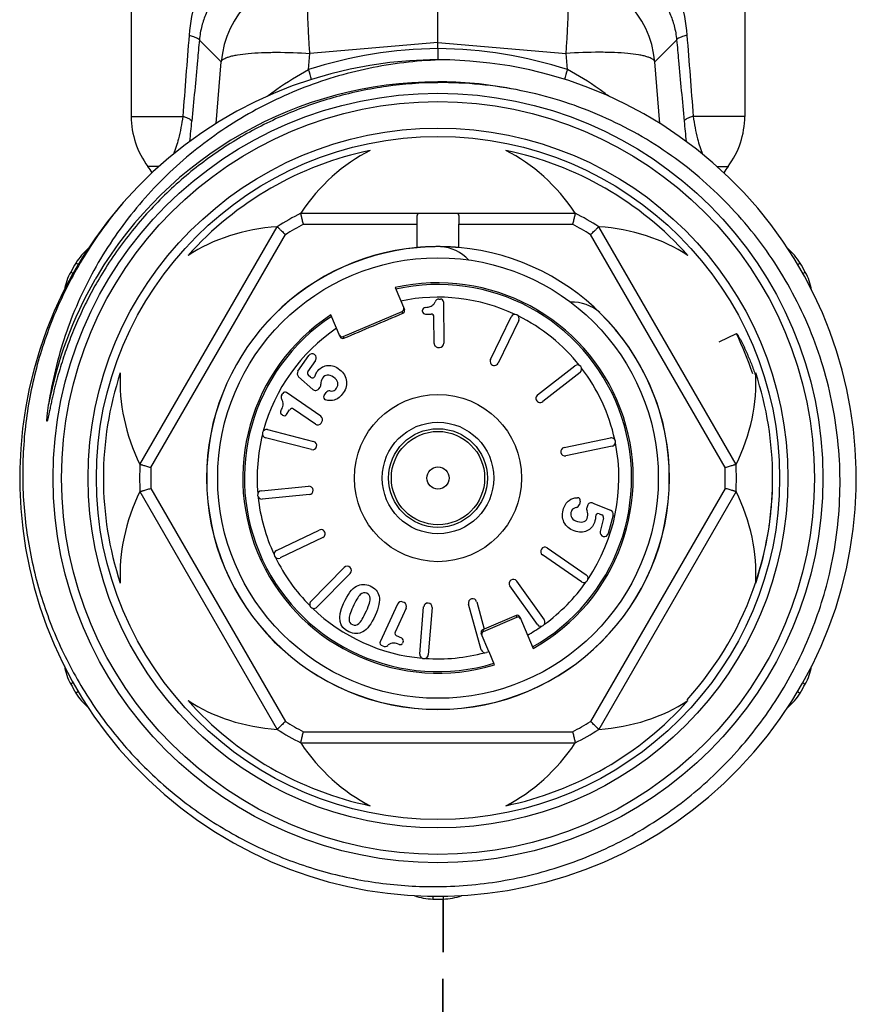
# Model space of a CAD drawing. Header units: millimetres. Extents: x 14365 to 105143, y -126377 to -22383.
# Tile 191 of 191: x 85552 to 85582, y -123339 to -123304. Entities that reach past the tile are written whole.
import ezdxf

# ---------------------------------------------------------------- set-up
doc = ezdxf.new("R2010")
doc.units = ezdxf.units.MM
doc.linetypes.add('VERDECKT', pattern=[9.525, 6.35, -3.175])
doc.layers.add('UT_SCHÉMA_ZPÁTEČKA', color=172, linetype='VERDECKT', lineweight=35)

msp = doc.modelspace()

# ---------------------------------------------------------------- linework, layer by layer
at = {"color": 0, "linetype": 'Continuous', "lineweight": -2}
for p, q in [((85555.528, -123300.463), (85555.528, -123307.547)), ((85577.528, -123300.463), (85577.528, -123307.547)), ((85566.528, -123304.899), (85566.528, -123302.02)), ((85558.754, -123305.59), (85557.97, -123304.81)), ((85566.528, -123304.899), (85561.934, -123305.29)), ((85566.528, -123305.116), (85566.528, -123304.899)), ((85566.528, -123304.899), (85571.122, -123305.29)), ((85574.302, -123305.59), (85575.086, -123304.81)), ((85561.887, -123305.869), (85561.934, -123305.29)), ((85566.528, -123305.116), (85566.528, -123305.519)), ((85571.17, -123305.869), (85571.122, -123305.29)), ((85558.573, -123307.809), (85558.754, -123305.59)), ((85574.483, -123307.809), (85574.302, -123305.59)), ((85555.528, -123307.547), (85557.375, -123307.547)), ((85577.528, -123307.547), (85575.681, -123307.547)), ((85556.522, -123309.347), (85556.128, -123309.347)), ((85576.528, -123309.347), (85576.928, -123309.347)), ((85561.605, -123311.019), (85571.452, -123311.019)), ((85555.839, -123320.033), (85560.763, -123311.505)), ((85561.703, -123311.419), (85565.78, -123311.419)), ((85565.78, -123312.253), (85565.78, -123311.419)), ((85567.276, -123312.253), (85567.276, -123311.419)), ((85567.276, -123311.419), (85571.353, -123311.419)), ((85577.217, -123320.033), (85572.294, -123311.505)), ((85556.235, -123320.147), (85561.06, -123311.79)), ((85576.821, -123320.147), (85571.997, -123311.79)), ((85553.634, -123312.861), (85553.545, -123312.808)), ((85579.42, -123312.862), (85579.511, -123312.808)), ((85553.45, -123313.182), (85553.359, -123313.131)), ((85579.607, -123313.181), (85579.697, -123313.131)), ((85564.988, -123313.69), (85565.321, -123314.477)), ((85566.562, -123314.099), (85566.621, -123314.098)), ((85566.722, -123314.197), (85566.735, -123315.686)), ((85563.125, -123315.445), (85565.242, -123314.546)), ((85565.268, -123314.608), (85565.242, -123314.546)), ((85565.976, -123314.543), (85565.976, -123314.501)), ((85563.02, -123315.454), (85562.686, -123314.667)), ((85566.077, -123314.642), (85566.28, -123314.64)), ((85566.389, -123315.689), (85566.381, -123314.739)), ((85568.412, -123316.268), (85569.151, -123314.736)), ((85569.421, -123314.866), (85568.682, -123316.398)), ((85563.125, -123315.445), (85563.151, -123315.507)), ((85576.608, -123315.637), (85577.229, -123315.336)), ((85566.541, -123315.838), (85566.586, -123315.837)), ((85561.507, -123316.689), (85561.893, -123316.127)), ((85561.866, -123316.705), (85562.145, -123316.3)), ((85570.098, -123317.539), (85571.438, -123316.492)), ((85562.036, -123317.341), (85561.53, -123316.885)), ((85561.955, -123316.903), (85561.882, -123316.836)), ((85571.623, -123316.729), (85570.283, -123317.776)), ((85562.256, -123317.32), (85562.303, -123317.258)), ((85560.928, -123317.531), (85560.961, -123317.483)), ((85562.327, -123318.3), (85561.1, -123317.457)), ((85562.443, -123317.56), (85562.514, -123317.456)), ((85561.094, -123318.24), (85561.209, -123318.073)), ((85562.131, -123318.585), (85561.349, -123318.047)), ((85560.955, -123318.266), (85560.921, -123318.242)), ((85560.42, -123318.784), (85562.066, -123319.21)), ((85562.34, -123318.547), (85562.366, -123318.509)), ((85561.991, -123319.5), (85560.345, -123319.075)), ((85571.048, -123319.426), (85572.713, -123319.079)), ((85572.774, -123319.373), (85571.109, -123319.719)), ((85556.235, -123320.89), (85561.06, -123329.247)), ((85560.195, -123320.978), (85561.888, -123320.815)), ((85576.821, -123320.89), (85571.997, -123329.247)), ((85555.839, -123321.005), (85560.763, -123329.533)), ((85561.916, -123321.114), (85560.223, -123321.277)), ((85577.217, -123321.005), (85572.294, -123329.533)), ((85571.629, -123321.349), (85571.598, -123321.471)), ((85571.887, -123321.511), (85571.864, -123321.585)), ((85572.086, -123321.416), (85572.718, -123321.671)), ((85572.312, -123321.8), (85572.404, -123321.837)), ((85572.463, -123321.955), (85572.34, -123322.431)), ((85572.807, -123321.848), (85572.636, -123322.508)), ((85560.734, -123323.116), (85562.269, -123322.384)), ((85562.398, -123322.655), (85560.863, -123323.387)), ((85570.443, -123323.028), (85571.845, -123323.991)), ((85571.675, -123324.238), (85570.273, -123323.275)), ((85561.972, -123324.942), (85563.164, -123323.729)), ((85563.378, -123323.939), (85562.186, -123325.152)), ((85570.092, -123325.774), (85569.105, -123324.39)), ((85569.349, -123324.215), (85570.337, -123325.6)), ((85565.073, -123325.041), (85564.455, -123326.396)), ((85565.313, -123324.986), (85565.271, -123324.967)), ((85565.881, -123326.836), (85566.014, -123325.14)), ((85566.313, -123325.164), (85566.18, -123326.859)), ((85568.08, -123326.676), (85567.626, -123325.037)), ((85567.915, -123324.957), (85568.186, -123325.934)), ((85565.387, -123325.185), (85564.993, -123326.049)), ((85568.157, -123326.02), (85569.354, -123325.512)), ((85569.327, -123325.45), (85568.186, -123325.934)), ((85569.354, -123325.512), (85569.327, -123325.45)), ((85569.458, -123325.503), (85569.938, -123326.632)), ((85565.228, -123326.266), (85565.043, -123326.181)), ((85568.355, -123326.742), (85568.079, -123326.092)), ((85568.187, -123325.938), (85568.132, -123325.961)), ((85568.132, -123325.961), (85568.157, -123326.02)), ((85564.559, -123326.553), (85564.505, -123326.528)), ((85565.277, -123326.398), (85565.26, -123326.436)), ((85568.36, -123326.754), (85568.265, -123326.781)), ((85568.557, -123327.218), (85568.36, -123326.754)), ((85553.449, -123327.856), (85553.359, -123327.907)), ((85579.607, -123327.856), (85579.697, -123327.907)), ((85553.636, -123328.176), (85553.545, -123328.23)), ((85579.421, -123328.176), (85579.511, -123328.23)), ((85561.703, -123329.619), (85571.353, -123329.619)), ((85561.605, -123330.019), (85571.452, -123330.019)), ((85566.343, -123335.513), (85566.342, -123335.618)), ((85566.713, -123335.513), (85566.715, -123335.618))]:
    msp.add_line(p, q, dxfattribs=at)
for radius in [13.8, 13.5, 12.55, 12.25, 7.9, 3, 2, 1.77, 1.673, 0.4]:
    msp.add_circle((85566.528, -123320.519), radius, dxfattribs=at)
for centre, radius, start, end in [((85562.243, -123305.9), 3.503, 95.0702, 174.9331), ((85570.813, -123305.9), 3.503, 5.0669, 84.9298), ((85566.702, -123320.864), 15.75, 90.6339, 107.8048), ((85566.354, -123320.864), 15.75, 72.1952, 89.3661), ((85566.528, -123320.519), 15, 139.2303, 138.8082), ((85507.877, -123322.866), 56.621, 17.0913, 17.4689), ((85625.188, -123322.869), 56.63, 162.5311, 162.9081), ((85566.528, -123320.519), 14.21, 90.002, 149.3478), ((85566.528, -123320.489), 14.18, 89.4131, 90.0033), ((85566.658, -123320.64), 14.302, 78.4831, 90.5187), ((85566.527, -123320.525), 14.216, 78.6748, 89.4107), ((85558.528, -123307.547), 3, 180, 216.8699), ((85485.226, -123301.031), 72.784, 354.15434, 354.72585), ((85647.821, -123301.032), 72.775, 185.27414, 185.84724), ((85574.528, -123307.547), 3, 323.1301, 0), ((85566.528, -123320.519), 12, 101.6766, 138.3234), ((85566.528, -123320.519), 12, 41.6766, 78.3234), ((85554.528, -123310.547), 2, 29.1836, 36.8699), ((85578.528, -123310.547), 2, 143.1301, 150.8636), ((85566.528, -123320.519), 10.7, 117.3956, 122.6044), ((85566.528, -123320.519), 10.7, 57.3956, 62.6044), ((85566.528, -123320.519), 10.3, 117.9331, 122.0669), ((85566.528, -123320.519), 10.3, 57.9331, 62.0669), ((85555.265, -123313.829), 2, 129.629, 149.292), ((85566.528, -123320.519), 8.3, 95.1728, 180), ((85566.528, -123320.519), 8.295, 95.1842, 180), ((85566.528, -123313.719), 1.5, 42.7113, 86.5541), ((85566.528, -123320.519), 8.3, 0, 84.8272), ((85577.791, -123313.829), 2, 30.708, 50.3124), ((85566.528, -123320.519), 15.1, 149.292, 150.708), ((85566.528, -123320.519), 15.1, 29.292, 30.708), ((85555.103, -123314.11), 2, 150.708, 170.3287), ((85577.953, -123314.11), 2, 9.5991, 29.292), ((85566.529, -123320.519), 14.21, 150.0079, 169.3258), ((85566.507, -123320.507), 14.185, 149.3461, 150.007), ((85566.528, -123320.519), 7, 299.1506, 102.7134), ((85566.528, -123320.519), 6.942, 299.202, 102.627), ((85566.528, -123320.519), 6.486, 64.7815, 101.8882), ((85566.563, -123314.249), 0.15, 90.5, 158.8914), ((85566.622, -123314.198), 0.1, 0.5, 90.5), ((85571.336, -123315.71), 1.5, 48.4459, 91.9926), ((85565.229, -123314.516), 0.1, 293.0502, 23.0616), ((85566.076, -123314.5), 0.1, 93.504, 180.5), ((85566.076, -123314.542), 0.1, 180.5, 270.5), ((85566.528, -123320.519), 7, 123.2866, 286.8494), ((85566.528, -123320.519), 6.942, 123.373, 286.798), ((85566.281, -123314.74), 0.1, 0.5, 90.5), ((85569.286, -123314.801), 0.15, 334.25, 154.25), ((85566.528, -123320.519), 6.486, 38.5315, 63.7185), ((85566.528, -123320.519), 8.295, 0, 45.6222), ((85566.528, -123320.519), 6.486, 124.1118, 164.9685), ((85563.112, -123315.415), 0.1, 202.9384, 292.9498), ((85566.509, -123320.526), 11.91, 18.3386, 25.8345), ((85566.539, -123315.688), 0.15, 180.5, 270.5), ((85566.585, -123315.687), 0.15, 270.5, 0.5), ((85562.017, -123316.212), 0.15, 325.5, 145.5), ((85568.547, -123316.333), 0.15, 154.25, 334.25), ((85561.631, -123316.774), 0.15, 145.5, 227.948), ((85571.531, -123316.61), 0.15, 308, 128), ((85566.528, -123320.519), 6.486, 12.2815, 37.4685), ((85566.528, -123320.519), 12, 161.6766, 198.3234), ((85561.948, -123316.762), 0.1, 145.5, 227.9551), ((85562.022, -123316.829), 0.1, 227.9551, 342.887), ((85566.528, -123320.519), 12, 341.6766, 18.3234), ((85562.136, -123317.23), 0.15, 227.948, 322.9906), ((85562.183, -123317.168), 0.15, 322.9906, 6.2843), ((85562.638, -123317.541), 0.15, 80.8809, 145.5), ((85561.051, -123317.616), 0.15, 145.5, 213.8914), ((85561.044, -123317.539), 0.1, 55.5, 145.5), ((85562.525, -123317.617), 0.1, 145.5, 252.8727), ((85570.19, -123317.658), 0.15, 128, 308), ((85560.977, -123318.16), 0.1, 148.504, 235.5), ((85561.292, -123318.129), 0.1, 55.5, 145.5), ((85561.012, -123318.184), 0.1, 235.5, 325.5), ((85562.242, -123318.424), 0.15, 325.5, 55.5), ((85560.382, -123318.929), 0.15, 75.5, 255.5), ((85562.216, -123318.462), 0.15, 235.5, 325.5), ((85566.528, -123320.519), 6.486, 166.0315, 184.9685), ((85572.743, -123319.226), 0.15, 281.75, 101.75), ((85562.029, -123319.355), 0.15, 255.5, 75.5), ((85571.078, -123319.572), 0.15, 101.75, 281.75), ((85566.528, -123320.519), 6.486, 326.0315, 11.2185), ((85566.528, -123320.519), 10.7, 177.3956, 182.6044), ((85566.528, -123320.519), 10.3, 177.9331, 182.0669), ((85566.528, -123320.519), 10.3, 357.9331, 2.0669), ((85566.528, -123320.519), 10.7, 357.3956, 2.6044), ((85566.528, -123320.519), 8.3, 180, 0), ((85566.528, -123320.519), 8.295, 180, 0), ((85566.863, -123320.543), 11.664, 0.7643, 1.4862), ((85566.854, -123320.543), 11.673, 0.0887, 0.7643), ((85566.848, -123320.543), 11.679, 359.7694, 0.0888), ((85561.902, -123320.964), 0.15, 275.5, 95.5), ((85566.829, -123320.543), 11.698, 357.9435, 358.1987), ((85566.838, -123320.543), 11.69, 358.1985, 359.7691), ((85560.209, -123321.127), 0.15, 95.5, 275.5), ((85566.528, -123320.519), 6.486, 186.0315, 204.9685), ((85571.532, -123321.324), 0.1, 345.5, 92.8727), ((85566.818, -123320.542), 11.71, 355.8618, 357.9431), ((85571.452, -123321.433), 0.15, 280.8809, 345.5), ((85572.007, -123321.629), 0.15, 162.9906, 206.2843), ((85572.03, -123321.555), 0.15, 67.948, 162.9906), ((85566.798, -123320.541), 11.729, 353.8837, 355.3589), ((85566.806, -123320.541), 11.721, 355.359, 355.862), ((85572.274, -123321.893), 0.1, 67.9551, 182.8871), ((85572.366, -123321.93), 0.1, 345.5, 67.9551), ((85572.661, -123321.81), 0.15, 345.5, 67.948), ((85566.78, -123320.539), 11.747, 351.9711, 353.8836), ((85566.762, -123320.536), 11.766, 350.1203, 351.4778), ((85566.771, -123320.537), 11.757, 351.4779, 351.9713), ((85562.333, -123322.52), 0.15, 295.5, 115.5), ((85572.491, -123322.47), 0.15, 165.5, 345.5), ((85566.721, -123320.527), 11.807, 341.7627, 350.1126), ((85570.358, -123323.151), 0.15, 55.5, 235.5), ((85560.798, -123323.252), 0.15, 115.5, 295.5), ((85566.528, -123320.519), 6.486, 206.0315, 224.9685), ((85563.271, -123323.834), 0.15, 315.5, 135.5), ((85571.76, -123324.115), 0.15, 235.5, 55.5), ((85569.227, -123324.302), 0.15, 35.5, 215.5), ((85566.528, -123320.519), 6.486, 306.0315, 324.9685), ((85566.713, -123320.524), 11.816, 317.7447, 341.759), ((85562.079, -123325.047), 0.15, 135.5, 315.5), ((85565.209, -123325.103), 0.15, 65.5, 155.5), ((85565.251, -123325.122), 0.15, 335.5, 65.5), ((85566.164, -123325.152), 0.15, 355.5, 175.5), ((85567.77, -123324.997), 0.15, 15.5, 195.5), ((85566.528, -123320.519), 6.486, 226.0315, 264.9685), ((85569.366, -123325.542), 0.1, 22.9368, 112.9569), ((85566.528, -123320.519), 6.486, 299.6402, 304.9685), ((85570.215, -123325.687), 0.15, 215.5, 35.5), ((85565.084, -123326.09), 0.1, 155.5, 245.5), ((85568.171, -123326.053), 0.1, 113.0431, 203.0632), ((85564.546, -123326.437), 0.1, 155.5, 245.5), ((85564.621, -123326.416), 0.15, 245.5, 313.8914), ((85565.169, -123326.395), 0.1, 248.504, 335.5), ((85565.186, -123326.357), 0.1, 335.5, 65.5), ((85566.03, -123326.848), 0.15, 175.5, 355.5), ((85566.528, -123320.519), 6.486, 266.0315, 284.9685), ((85568.225, -123326.636), 0.15, 195.5, 285.5), ((85555.103, -123326.928), 2, 189.5598, 209.292), ((85577.953, -123326.928), 2, 330.708, 350.3043), ((85566.528, -123320.519), 15.1, 209.292, 210.708), ((85566.528, -123320.519), 15.1, 329.292, 330.708), ((85555.265, -123327.209), 2, 210.708, 230.3412), ((85577.791, -123327.209), 2, 309.7718, 329.292), ((85566.528, -123320.519), 12, 221.6766, 258.3234), ((85566.528, -123320.519), 12, 281.6766, 318.3234), ((85566.528, -123320.519), 10.3, 237.9331, 242.0669), ((85566.528, -123320.519), 10.3, 297.9331, 302.0669), ((85566.528, -123320.519), 10.7, 237.3956, 242.6044), ((85566.528, -123320.519), 10.7, 297.3956, 302.6044), ((85566.366, -123333.618), 2, 249.737, 269.292), ((85566.528, -123320.519), 15.1, 269.292, 270.708), ((85566.69, -123333.618), 2, 270.708, 290.2622)]:
    msp.add_arc(centre, radius, start, end, dxfattribs=at)
for centre, major_axis, ratio, start_param, end_param in [((85566.528, -123316.002), (0, -7.823), 0.816497, -2.751544, -2.261468), ((85566.528, -123316.002), (0, -7.823), 0.816497, 2.261468, 2.751544), ((85562.617, -123318.261), (6.775, -3.911), 0.816497, -4.021717, -3.531642), ((85570.44, -123318.261), (6.775, 3.911), 0.816497, 0.390049, 0.880125), ((85565.203, -123314.454), (0.0391, -0.0921), 0.999848, 0, 1.387806), ((85563.086, -123315.353), (-0.0391, 0.0921), 0.999848, 7.853982, 9.424778), ((85562.617, -123318.261), (6.775, -3.911), 0.816497, -2.751544, -2.261468), ((85570.44, -123318.261), (6.775, 3.911), 0.816497, -0.880125, -0.390049), ((85562.617, -123322.777), (6.775, 3.911), 0.816497, -4.021717, -3.531642), ((85570.44, -123322.777), (6.775, -3.911), 0.816497, 0.390049, 0.880125), ((85569.393, -123325.604), (0.0391, -0.0921), 0.999848, 7.853982, 9.424778), ((85568.196, -123326.112), (-0.0391, 0.0921), 0.999848, 6.283185, 7.670991), ((85562.617, -123322.777), (6.775, 3.911), 0.816497, -2.751544, -2.261468), ((85570.44, -123322.777), (6.775, -3.911), 0.816497, -0.880125, -0.390049), ((85566.528, -123325.035), (0, -7.823), 0.816497, -0.880125, -0.390049), ((85566.528, -123325.035), (0, -7.823), 0.816497, 0.390049, 0.880125)]:
    msp.add_ellipse(centre, major_axis=major_axis, ratio=ratio, start_param=start_param, end_param=end_param, dxfattribs=at)
for points, knots in [([(85559.961, -123300.463), (85559.633, -123300.675), (85559.179, -123301.059), (85558.675, -123301.666), (85558.228, -123302.348), (85557.799, -123303.332), (85557.637, -123304.19), (85557.602, -123304.636)], [0, 0, 0, 0, 0.236383, 0.355525, 0.47665, 0.72911, 1, 1, 1, 1]), ([(85573.095, -123300.463), (85573.423, -123300.675), (85573.877, -123301.059), (85574.381, -123301.666), (85574.829, -123302.348), (85575.257, -123303.332), (85575.42, -123304.19), (85575.454, -123304.636)], [0, 0, 0, 0, 0.236383, 0.355525, 0.47665, 0.72911, 1, 1, 1, 1]), ([(85559.777, -123302.187), (85559.554, -123302.305), (85559.131, -123302.587), (85558.588, -123303.15), (85558.239, -123303.743), (85558.044, -123304.313), (85557.987, -123304.638), (85557.97, -123304.81)], [0, 0, 0, 0, 0.227856, 0.45619, 0.703057, 0.843391, 1, 1, 1, 1]), ([(85573.279, -123302.187), (85573.502, -123302.305), (85573.925, -123302.587), (85574.468, -123303.15), (85574.817, -123303.743), (85575.012, -123304.313), (85575.07, -123304.638), (85575.086, -123304.81)], [0, 0, 0, 0, 0.227856, 0.45619, 0.703057, 0.843391, 1, 1, 1, 1]), ([(85561.934, -123305.29), (85561.92, -123305.1), (85561.896, -123304.731), (85561.869, -123304.199), (85561.852, -123303.716), (85561.846, -123303.295), (85561.849, -123302.989), (85561.859, -123302.785), (85561.868, -123302.664), (85561.88, -123302.566), (85561.894, -123302.492), (85561.909, -123302.442), (85561.925, -123302.416), (85561.934, -123302.411)], [0, 0, 0, 0, 0.197448, 0.383206, 0.551789, 0.698562, 0.819359, 0.86896, 0.910905, 0.944973, 0.971014, 0.989114, 1, 1, 1, 1]), ([(85571.122, -123305.29), (85571.136, -123305.1), (85571.16, -123304.731), (85571.187, -123304.199), (85571.204, -123303.716), (85571.211, -123303.295), (85571.207, -123302.989), (85571.198, -123302.785), (85571.188, -123302.664), (85571.177, -123302.566), (85571.162, -123302.492), (85571.147, -123302.442), (85571.132, -123302.416), (85571.122, -123302.411)], [0, 0, 0, 0, 0.197448, 0.383206, 0.551789, 0.698562, 0.819359, 0.86896, 0.910905, 0.944973, 0.971014, 0.989114, 1, 1, 1, 1]), ([(85557.602, -123304.636), (85557.654, -123304.65), (85557.744, -123304.676), (85557.859, -123304.72), (85557.933, -123304.759), (85557.967, -123304.794), (85557.97, -123304.81)], [0, 0, 0, 0, 0.384383, 0.679056, 0.881179, 1, 1, 1, 1]), ([(85575.454, -123304.636), (85575.403, -123304.65), (85575.312, -123304.676), (85575.197, -123304.72), (85575.123, -123304.759), (85575.089, -123304.794), (85575.086, -123304.81)], [0, 0, 0, 0, 0.384383, 0.679056, 0.881179, 1, 1, 1, 1]), ([(85557.97, -123304.81), (85557.948, -123305.053), (85557.859, -123306.023), (85557.769, -123306.994), (85557.702, -123307.721)], [0, 0, 0, 0, 0.250129, 1, 1, 1, 1]), ([(85575.086, -123304.81), (85575.108, -123305.053), (85575.198, -123306.023), (85575.287, -123306.994), (85575.354, -123307.721)], [0, 0, 0, 0, 0.250129, 1, 1, 1, 1]), ([(85558.754, -123305.59), (85558.767, -123305.549), (85558.83, -123305.495), (85558.931, -123305.445), (85559.043, -123305.406), (85559.18, -123305.371), (85559.409, -123305.326), (85559.751, -123305.285), (85560.218, -123305.256), (85560.955, -123305.242), (85561.534, -123305.264), (85561.934, -123305.29)], [0, 0, 0, 0, 0.039817, 0.069007, 0.10527, 0.148712, 0.19925, 0.320444, 0.465743, 0.630843, 1, 1, 1, 1]), ([(85574.302, -123305.59), (85574.29, -123305.549), (85574.226, -123305.495), (85574.126, -123305.445), (85574.013, -123305.406), (85573.877, -123305.371), (85573.647, -123305.326), (85573.306, -123305.285), (85572.838, -123305.256), (85572.101, -123305.242), (85571.522, -123305.264), (85571.122, -123305.29)], [0, 0, 0, 0, 0.039817, 0.069007, 0.10527, 0.148712, 0.19925, 0.320444, 0.465743, 0.630843, 1, 1, 1, 1]), ([(85566.74, -123305.52), (85565.889, -123305.54), (85564.188, -123305.726), (85561.724, -123306.435), (85559.801, -123307.372), (85558.379, -123308.311), (85557.044, -123309.37), (85555.557, -123310.906), (85554.362, -123312.681), (85553.607, -123314.208), (85552.989, -123315.796), (85552.688, -123317.045), (85552.564, -123317.887)], [0, 0, 0, 0, 0.124979, 0.249957, 0.37493, 0.437476, 0.500021, 0.624989, 0.749955, 0.812492, 0.87504, 1, 1, 1, 1]), ([(85560.397, -123306.833), (85560.512, -123306.745), (85560.987, -123306.393), (85561.492, -123306.079), (85561.887, -123305.869)], [0, 0, 0, 0, 0.24471, 1, 1, 1, 1]), ([(85572.649, -123306.825), (85572.535, -123306.738), (85572.062, -123306.389), (85571.562, -123306.077), (85571.17, -123305.869)], [0, 0, 0, 0, 0.244791, 1, 1, 1, 1]), ([(85566.528, -123306.339), (85565.912, -123306.344), (85564.679, -123306.435), (85562.863, -123306.811), (85561.112, -123307.418), (85559.454, -123308.247), (85557.918, -123309.283), (85556.529, -123310.511), (85555.311, -123311.907), (85554.625, -123312.935), (85554.317, -123313.469)], [0, 0, 0, 0, 0.125039, 0.250061, 0.375073, 0.500072, 0.625063, 0.750047, 0.875026, 1, 1, 1, 1]), ([(85580.564, -123323.963), (85580.781, -123323.034), (85581.033, -123321.128), (85580.838, -123318.256), (85580.078, -123315.477), (85578.783, -123312.905), (85577.002, -123310.641), (85574.806, -123308.776), (85572.284, -123307.388), (85570.448, -123306.816), (85569.513, -123306.626)], [0, 0, 0, 0, 0.125004, 0.250009, 0.375009, 0.50001, 0.625011, 0.750011, 0.875, 1, 1, 1, 1]), ([(85557.375, -123307.547), (85557.34, -123307.818), (85557.254, -123308.277), (85557.115, -123308.723), (85557.046, -123308.902)], [0, 0, 0, 0, 0.587244, 1, 1, 1, 1]), ([(85557.375, -123307.547), (85557.421, -123307.561), (85557.501, -123307.587), (85557.604, -123307.631), (85557.671, -123307.671), (85557.7, -123307.706), (85557.702, -123307.721)], [0, 0, 0, 0, 0.378625, 0.670226, 0.873611, 1, 1, 1, 1]), ([(85575.681, -123307.547), (85575.635, -123307.561), (85575.555, -123307.587), (85575.453, -123307.631), (85575.386, -123307.671), (85575.357, -123307.706), (85575.354, -123307.721)], [0, 0, 0, 0, 0.378625, 0.670226, 0.873611, 1, 1, 1, 1]), ([(85575.681, -123307.547), (85575.717, -123307.819), (85575.803, -123308.278), (85575.942, -123308.725), (85576.011, -123308.904)], [0, 0, 0, 0, 0.58743, 1, 1, 1, 1]), ([(85555.24, -123310.64), (85554.781, -123311.177), (85553.935, -123312.316), (85552.922, -123314.186), (85552.184, -123316.182), (85551.735, -123318.261), (85551.586, -123320.383), (85551.739, -123322.505), (85552.193, -123324.583), (85552.938, -123326.576), (85553.96, -123328.442), (85555.238, -123330.143), (85556.746, -123331.643), (85558.453, -123332.912), (85560.325, -123333.923), (85562.323, -123334.655), (85564.405, -123335.092), (85565.822, -123335.18), (85566.528, -123335.172)], [0, 0, 0, 0, 0.062494, 0.125002, 0.187498, 0.249999, 0.3125, 0.375, 0.437499, 0.499998, 0.562499, 0.625002, 0.687503, 0.750001, 0.812501, 0.874997, 0.937507, 1, 1, 1, 1]), ([(85561.703, -123311.419), (85561.697, -123311.393), (85561.684, -123311.343), (85561.666, -123311.27), (85561.649, -123311.202), (85561.637, -123311.15), (85561.628, -123311.112), (85561.622, -123311.089), (85561.617, -123311.068), (85561.613, -123311.051), (85561.61, -123311.039), (85561.608, -123311.031), (85561.607, -123311.027), (85561.606, -123311.024), (85561.605, -123311.021), (85561.605, -123311.02), (85561.605, -123311.019), (85561.605, -123311.019)], [0, 0, 0, 0, 0.192194, 0.37797, 0.549967, 0.701873, 0.768403, 0.827666, 0.878994, 0.921856, 0.955733, 0.969154, 0.980187, 0.98881, 0.995001, 0.998738, 1, 1, 1, 1]), ([(85565.778, -123311.225), (85565.778, -123311.196), (85565.779, -123311.155), (85565.785, -123311.103), (85565.794, -123311.066), (85565.812, -123311.034), (85565.841, -123311.02), (85565.857, -123311.019), (85565.865, -123311.019)], [0, 0, 0, 0, 0.351227, 0.497304, 0.621768, 0.815461, 0.903944, 1, 1, 1, 1]), ([(85567.191, -123311.019), (85567.199, -123311.019), (85567.215, -123311.02), (85567.244, -123311.034), (85567.263, -123311.066), (85567.271, -123311.103), (85567.278, -123311.155), (85567.278, -123311.196), (85567.278, -123311.225)], [0, 0, 0, 0, 0.096056, 0.184539, 0.378232, 0.502696, 0.648773, 1, 1, 1, 1]), ([(85571.452, -123311.019), (85571.451, -123311.019), (85571.451, -123311.02), (85571.451, -123311.021), (85571.45, -123311.024), (85571.45, -123311.027), (85571.448, -123311.031), (85571.447, -123311.039), (85571.444, -123311.051), (85571.439, -123311.068), (85571.434, -123311.089), (85571.429, -123311.112), (85571.42, -123311.15), (85571.407, -123311.202), (85571.39, -123311.27), (85571.372, -123311.343), (85571.36, -123311.393), (85571.353, -123311.419)], [0, 0, 0, 0, 0.001262, 0.004999, 0.01119, 0.019813, 0.030846, 0.044267, 0.078144, 0.121006, 0.172334, 0.231597, 0.298127, 0.450033, 0.62203, 0.807806, 1, 1, 1, 1]), ([(85565.78, -123311.419), (85565.78, -123311.385), (85565.779, -123311.321), (85565.778, -123311.256), (85565.778, -123311.225)], [0, 0, 0, 0, 0.516422, 1, 1, 1, 1]), ([(85567.278, -123311.225), (85567.278, -123311.256), (85567.277, -123311.321), (85567.276, -123311.385), (85567.276, -123311.419)], [0, 0, 0, 0, 0.483578, 1, 1, 1, 1]), ([(85560.763, -123311.505), (85560.763, -123311.505), (85560.763, -123311.506), (85560.764, -123311.507), (85560.766, -123311.508), (85560.769, -123311.511), (85560.772, -123311.514), (85560.778, -123311.52), (85560.787, -123311.528), (85560.799, -123311.54), (85560.815, -123311.555), (85560.832, -123311.572), (85560.86, -123311.598), (85560.898, -123311.635), (85560.949, -123311.684), (85561.004, -123311.736), (85561.041, -123311.772), (85561.06, -123311.79)], [0, 0, 0, 0, 0.001262, 0.004999, 0.01119, 0.019813, 0.030846, 0.044267, 0.078144, 0.121006, 0.172334, 0.231597, 0.298127, 0.450033, 0.62203, 0.807806, 1, 1, 1, 1]), ([(85571.997, -123311.79), (85572.015, -123311.772), (85572.053, -123311.736), (85572.107, -123311.684), (85572.158, -123311.635), (85572.196, -123311.598), (85572.224, -123311.572), (85572.242, -123311.555), (85572.257, -123311.54), (85572.27, -123311.528), (85572.278, -123311.52), (85572.284, -123311.514), (85572.288, -123311.511), (85572.29, -123311.508), (85572.292, -123311.507), (85572.293, -123311.506), (85572.294, -123311.505), (85572.294, -123311.505)], [0, 0, 0, 0, 0.192194, 0.37797, 0.549967, 0.701873, 0.768403, 0.827666, 0.878994, 0.921856, 0.955733, 0.969154, 0.980187, 0.98881, 0.995001, 0.998738, 1, 1, 1, 1]), ([(85567.278, -123312.253), (85567.278, -123312.253), (85567.278, -123312.253), (85567.277, -123312.253), (85567.276, -123312.253), (85567.274, -123312.253), (85567.269, -123312.252), (85567.263, -123312.252), (85567.255, -123312.251), (85567.245, -123312.25), (85567.234, -123312.249), (85567.215, -123312.248), (85567.187, -123312.246), (85567.15, -123312.243), (85567.106, -123312.24), (85567.057, -123312.237), (85567.002, -123312.233), (85566.921, -123312.229), (85566.812, -123312.225), (85566.673, -123312.221), (85566.528, -123312.22), (85566.384, -123312.221), (85566.245, -123312.225), (85566.135, -123312.229), (85566.054, -123312.233), (85566, -123312.237), (85565.95, -123312.24), (85565.907, -123312.243), (85565.869, -123312.246), (85565.841, -123312.248), (85565.823, -123312.249), (85565.811, -123312.25), (85565.801, -123312.251), (85565.793, -123312.252), (85565.787, -123312.252), (85565.783, -123312.253), (85565.78, -123312.253), (85565.779, -123312.253), (85565.779, -123312.253), (85565.778, -123312.253), (85565.778, -123312.253)], [0, 0, 0, 0, 0.000155, 0.000609, 0.001364, 0.00242, 0.005429, 0.009633, 0.015027, 0.021596, 0.029317, 0.038171, 0.05919, 0.08446, 0.113715, 0.146679, 0.18304, 0.222435, 0.308822, 0.402539, 0.500004, 0.597467, 0.691184, 0.777572, 0.816966, 0.853326, 0.886289, 0.915544, 0.940814, 0.961833, 0.970685, 0.978406, 0.984973, 0.990367, 0.994571, 0.99758, 0.998635, 0.99939, 0.999845, 1, 1, 1, 1]), ([(85554.317, -123313.469), (85554.193, -123313.684), (85553.956, -123314.12), (85553.635, -123314.791), (85553.396, -123315.364), (85553.223, -123315.829), (85553.102, -123316.18), (85552.989, -123316.535), (85552.903, -123316.833), (85552.838, -123317.072), (85552.791, -123317.252), (85552.747, -123317.433), (85552.704, -123317.614), (85552.664, -123317.796), (85552.631, -123317.947), (85552.606, -123318.068), (85552.59, -123318.144), (85552.577, -123318.205), (85552.568, -123318.25), (85552.558, -123318.296), (85552.549, -123318.341), (85552.54, -123318.379), (85552.533, -123318.409), (85552.528, -123318.428), (85552.525, -123318.443), (85552.521, -123318.454), (85552.518, -123318.463), (85552.517, -123318.47), (85552.514, -123318.475), (85552.51, -123318.478), (85552.507, -123318.477), (85552.505, -123318.474), (85552.505, -123318.469), (85552.505, -123318.463), (85552.505, -123318.458), (85552.504, -123318.45), (85552.505, -123318.44), (85552.505, -123318.429), (85552.505, -123318.413), (85552.507, -123318.387), (85552.509, -123318.348), (85552.513, -123318.302), (85552.517, -123318.256), (85552.522, -123318.209), (85552.529, -123318.148), (85552.542, -123318.04), (85552.555, -123317.948), (85552.564, -123317.887)], [0, 0, 0, 0, 0.125102, 0.250203, 0.375303, 0.437858, 0.500413, 0.562966, 0.625519, 0.656796, 0.688071, 0.719346, 0.75062, 0.781892, 0.813161, 0.828794, 0.844424, 0.852238, 0.86005, 0.867861, 0.875669, 0.883471, 0.887369, 0.891259, 0.893207, 0.895133, 0.897081, 0.898069, 0.898984, 0.899815, 0.900137, 0.900486, 0.901495, 0.902539, 0.90347, 0.904404, 0.906354, 0.908293, 0.910232, 0.914123, 0.921914, 0.929713, 0.937516, 0.945323, 0.953131, 0.968751, 1, 1, 1, 1]), ([(85577.229, -123315.336), (85577.237, -123315.337), (85577.249, -123315.353), (85577.264, -123315.373), (85577.279, -123315.395), (85577.298, -123315.425), (85577.32, -123315.463), (85577.346, -123315.509), (85577.371, -123315.556), (85577.404, -123315.618), (85577.444, -123315.697), (85577.491, -123315.792), (85577.536, -123315.888), (85577.58, -123315.985), (85577.638, -123316.114), (85577.706, -123316.277), (85577.785, -123316.474), (85577.859, -123316.673), (85577.906, -123316.807), (85577.928, -123316.874)], [0, 0, 0, 0, 0.014835, 0.030379, 0.045973, 0.061583, 0.092826, 0.124084, 0.155349, 0.18662, 0.24917, 0.311728, 0.37429, 0.436856, 0.499424, 0.624562, 0.749705, 0.874851, 1, 1, 1, 1]), ([(85556.235, -123320.147), (85556.209, -123320.14), (85556.16, -123320.126), (85556.087, -123320.105), (85556.02, -123320.085), (85555.968, -123320.07), (85555.932, -123320.06), (85555.908, -123320.053), (85555.888, -123320.047), (85555.871, -123320.042), (85555.859, -123320.039), (85555.852, -123320.036), (85555.847, -123320.035), (85555.844, -123320.034), (85555.841, -123320.033), (85555.84, -123320.033), (85555.839, -123320.032), (85555.839, -123320.033)], [0, 0, 0, 0, 0.192194, 0.37797, 0.549967, 0.701873, 0.768403, 0.827666, 0.878994, 0.921856, 0.955733, 0.969154, 0.980187, 0.98881, 0.995001, 0.998738, 1, 1, 1, 1]), ([(85577.217, -123320.033), (85577.217, -123320.032), (85577.216, -123320.033), (85577.215, -123320.033), (85577.212, -123320.034), (85577.209, -123320.035), (85577.205, -123320.036), (85577.197, -123320.039), (85577.185, -123320.042), (85577.168, -123320.047), (85577.148, -123320.053), (85577.125, -123320.06), (85577.088, -123320.07), (85577.036, -123320.085), (85576.969, -123320.105), (85576.897, -123320.126), (85576.847, -123320.14), (85576.821, -123320.147)], [0, 0, 0, 0, 0.001262, 0.004999, 0.01119, 0.019813, 0.030846, 0.044267, 0.078144, 0.121006, 0.172334, 0.231597, 0.298127, 0.450033, 0.62203, 0.807806, 1, 1, 1, 1]), ([(85555.839, -123321.005), (85555.839, -123321.005), (85555.84, -123321.005), (85555.841, -123321.005), (85555.844, -123321.004), (85555.847, -123321.003), (85555.852, -123321.001), (85555.859, -123320.999), (85555.871, -123320.996), (85555.888, -123320.991), (85555.908, -123320.985), (85555.932, -123320.978), (85555.968, -123320.967), (85556.02, -123320.952), (85556.087, -123320.933), (85556.16, -123320.912), (85556.209, -123320.897), (85556.235, -123320.89)], [0, 0, 0, 0, 0.001262, 0.004999, 0.01119, 0.019813, 0.030846, 0.044267, 0.078144, 0.121006, 0.172334, 0.231597, 0.298127, 0.450033, 0.62203, 0.807806, 1, 1, 1, 1]), ([(85577.217, -123321.005), (85577.217, -123321.005), (85577.216, -123321.005), (85577.215, -123321.005), (85577.212, -123321.004), (85577.209, -123321.003), (85577.205, -123321.001), (85577.197, -123320.999), (85577.185, -123320.996), (85577.168, -123320.991), (85577.148, -123320.985), (85577.125, -123320.978), (85577.088, -123320.967), (85577.036, -123320.952), (85576.969, -123320.933), (85576.897, -123320.912), (85576.847, -123320.897), (85576.821, -123320.89)], [0, 0, 0, 0, 0.001262, 0.004999, 0.01119, 0.019813, 0.030846, 0.044267, 0.078144, 0.121006, 0.172334, 0.231597, 0.298127, 0.450033, 0.62203, 0.807806, 1, 1, 1, 1]), ([(85566.528, -123335.172), (85567.334, -123335.164), (85568.947, -123335.014), (85571.294, -123334.393), (85573.507, -123333.394), (85575.525, -123332.043), (85577.291, -123330.377), (85578.757, -123328.441), (85579.88, -123326.288), (85580.38, -123324.747), (85580.564, -123323.963)], [0, 0, 0, 0, 0.124999, 0.250001, 0.375002, 0.500002, 0.625003, 0.750004, 0.875002, 1, 1, 1, 1]), ([(85561.06, -123329.247), (85561.041, -123329.266), (85561.004, -123329.302), (85560.949, -123329.354), (85560.898, -123329.402), (85560.86, -123329.44), (85560.832, -123329.466), (85560.815, -123329.483), (85560.799, -123329.497), (85560.787, -123329.51), (85560.778, -123329.518), (85560.772, -123329.524), (85560.769, -123329.527), (85560.766, -123329.529), (85560.764, -123329.531), (85560.763, -123329.532), (85560.763, -123329.532), (85560.763, -123329.533)], [0, 0, 0, 0, 0.192194, 0.37797, 0.549967, 0.701873, 0.768403, 0.827666, 0.878994, 0.921856, 0.955733, 0.969154, 0.980187, 0.98881, 0.995001, 0.998738, 1, 1, 1, 1]), ([(85572.294, -123329.533), (85572.294, -123329.532), (85572.293, -123329.532), (85572.292, -123329.531), (85572.29, -123329.529), (85572.288, -123329.527), (85572.284, -123329.524), (85572.278, -123329.518), (85572.27, -123329.51), (85572.257, -123329.497), (85572.242, -123329.483), (85572.224, -123329.466), (85572.196, -123329.44), (85572.158, -123329.402), (85572.107, -123329.354), (85572.053, -123329.302), (85572.015, -123329.266), (85571.997, -123329.247)], [0, 0, 0, 0, 0.001262, 0.004999, 0.01119, 0.019813, 0.030846, 0.044267, 0.078144, 0.121006, 0.172334, 0.231597, 0.298127, 0.450033, 0.62203, 0.807806, 1, 1, 1, 1]), ([(85561.605, -123330.019), (85561.605, -123330.019), (85561.605, -123330.018), (85561.605, -123330.017), (85561.606, -123330.014), (85561.607, -123330.011), (85561.608, -123330.006), (85561.61, -123329.998), (85561.613, -123329.986), (85561.617, -123329.969), (85561.622, -123329.949), (85561.628, -123329.925), (85561.637, -123329.888), (85561.649, -123329.836), (85561.666, -123329.768), (85561.684, -123329.695), (85561.697, -123329.644), (85561.703, -123329.619)], [0, 0, 0, 0, 0.001262, 0.004999, 0.01119, 0.019813, 0.030846, 0.044267, 0.078144, 0.121006, 0.172334, 0.231597, 0.298127, 0.450033, 0.62203, 0.807806, 1, 1, 1, 1]), ([(85571.353, -123329.619), (85571.36, -123329.644), (85571.372, -123329.695), (85571.39, -123329.768), (85571.407, -123329.836), (85571.42, -123329.888), (85571.429, -123329.925), (85571.434, -123329.949), (85571.439, -123329.969), (85571.444, -123329.986), (85571.447, -123329.998), (85571.448, -123330.006), (85571.45, -123330.011), (85571.45, -123330.014), (85571.451, -123330.017), (85571.451, -123330.018), (85571.451, -123330.019), (85571.452, -123330.019)], [0, 0, 0, 0, 0.192194, 0.37797, 0.549967, 0.701873, 0.768403, 0.827666, 0.878994, 0.921856, 0.955733, 0.969154, 0.980187, 0.98881, 0.995001, 0.998738, 1, 1, 1, 1])]:
    msp.add_open_spline(points, degree=3, knots=knots, dxfattribs=at)
for points in [[(85557.602, -123304.636), (85557.527, -123305.606), (85557.451, -123306.577), (85557.375, -123307.547)], [(85575.454, -123304.636), (85575.53, -123305.606), (85575.605, -123306.577), (85575.681, -123307.547)], [(85566.373, -123314.281), (85566.393, -123314.26), (85566.409, -123314.231), (85566.423, -123314.195)], [(85566.069, -123314.4), (85566.146, -123314.395), (85566.203, -123314.385), (85566.242, -123314.37)], [(85566.242, -123314.37), (85566.296, -123314.348), (85566.339, -123314.318), (85566.373, -123314.281)], [(85563.151, -123315.507), (85563.857, -123315.207), (85564.563, -123314.908), (85565.268, -123314.608)], [(85562.188, -123316.714), (85562.276, -123316.586), (85562.391, -123316.51), (85562.532, -123316.485)], [(85562.532, -123316.485), (85562.673, -123316.461), (85562.814, -123316.495), (85562.954, -123316.591)], [(85562.954, -123316.591), (85563.109, -123316.698), (85563.203, -123316.832), (85563.238, -123316.992)], [(85562.118, -123316.858), (85562.134, -123316.807), (85562.157, -123316.759), (85562.188, -123316.714)], [(85562.385, -123316.94), (85562.341, -123317.005), (85562.324, -123317.075), (85562.332, -123317.151)], [(85562.786, -123316.906), (85562.616, -123316.789), (85562.481, -123316.8), (85562.385, -123316.94)], [(85562.933, -123317.098), (85562.917, -123317.027), (85562.868, -123316.962), (85562.786, -123316.906)], [(85563.238, -123316.992), (85563.273, -123317.153), (85563.235, -123317.312), (85563.127, -123317.469)], [(85562.661, -123317.393), (85562.705, -123317.4), (85562.742, -123317.4), (85562.77, -123317.393)], [(85562.77, -123317.393), (85562.816, -123317.382), (85562.856, -123317.35), (85562.892, -123317.297)], [(85562.892, -123317.297), (85562.934, -123317.236), (85562.948, -123317.17), (85562.933, -123317.098)], [(85560.969, -123317.791), (85560.963, -123317.763), (85560.949, -123317.733), (85560.927, -123317.7)], [(85562.81, -123317.724), (85562.719, -123317.753), (85562.615, -123317.749), (85562.496, -123317.712)], [(85563.127, -123317.469), (85563.036, -123317.601), (85562.931, -123317.686), (85562.81, -123317.724)], [(85560.892, -123318.108), (85560.932, -123318.043), (85560.957, -123317.99), (85560.966, -123317.949)], [(85560.966, -123317.949), (85560.979, -123317.892), (85560.98, -123317.84), (85560.969, -123317.791)], [(85571.228, -123321.32), (85571.303, -123321.262), (85571.403, -123321.23), (85571.527, -123321.224)], [(85571.018, -123321.669), (85571.058, -123321.514), (85571.127, -123321.398), (85571.228, -123321.32)], [(85571.379, -123321.618), (85571.339, -123321.644), (85571.313, -123321.688), (85571.297, -123321.75)], [(85571.481, -123321.581), (85571.437, -123321.589), (85571.403, -123321.601), (85571.379, -123321.618)], [(85571.076, -123322.154), (85570.988, -123322.016), (85570.97, -123321.853), (85571.018, -123321.669)], [(85571.297, -123321.75), (85571.278, -123321.822), (85571.288, -123321.889), (85571.327, -123321.951)], [(85571.327, -123321.951), (85571.365, -123322.012), (85571.434, -123322.056), (85571.531, -123322.081)], [(85571.531, -123322.081), (85571.731, -123322.133), (85571.853, -123322.076), (85571.895, -123321.912)], [(85571.895, -123321.912), (85571.915, -123321.836), (85571.907, -123321.764), (85571.873, -123321.695)], [(85572.174, -123321.898), (85572.177, -123321.951), (85572.172, -123322.004), (85572.158, -123322.057)], [(85571.48, -123322.434), (85571.298, -123322.387), (85571.164, -123322.293), (85571.076, -123322.154)], [(85572.158, -123322.057), (85572.119, -123322.207), (85572.037, -123322.318), (85571.913, -123322.39)], [(85571.913, -123322.39), (85571.788, -123322.461), (85571.644, -123322.477), (85571.48, -123322.434)], [(85563.144, -123325.019), (85563.294, -123324.689), (85563.448, -123324.483), (85563.605, -123324.398)], [(85563.605, -123324.398), (85563.762, -123324.314), (85563.926, -123324.312), (85564.099, -123324.391)], [(85564.099, -123324.391), (85564.27, -123324.469), (85564.375, -123324.591), (85564.416, -123324.758)], [(85563.739, -123324.698), (85563.668, -123324.768), (85563.578, -123324.92), (85563.471, -123325.156)], [(85563.975, -123324.654), (85563.888, -123324.614), (85563.81, -123324.629), (85563.739, -123324.698)], [(85564.099, -123324.826), (85564.089, -123324.744), (85564.048, -123324.687), (85563.975, -123324.654)], [(85564.416, -123324.758), (85564.456, -123324.924), (85564.408, -123325.156), (85564.273, -123325.453)], [(85563.333, -123326.038), (85562.973, -123325.873), (85562.909, -123325.533), (85563.144, -123325.019)], [(85563.471, -123325.156), (85563.38, -123325.355), (85563.336, -123325.499), (85563.338, -123325.588)], [(85563.959, -123325.287), (85564.062, -123325.06), (85564.109, -123324.907), (85564.099, -123324.826)], [(85563.691, -123325.736), (85563.763, -123325.672), (85563.851, -123325.523), (85563.959, -123325.287)], [(85564.273, -123325.453), (85564.136, -123325.753), (85563.991, -123325.947), (85563.837, -123326.032)], [(85563.338, -123325.588), (85563.339, -123325.676), (85563.379, -123325.739), (85563.457, -123325.774)], [(85563.457, -123325.774), (85563.542, -123325.813), (85563.619, -123325.8), (85563.691, -123325.736)], [(85563.837, -123326.032), (85563.684, -123326.118), (85563.516, -123326.121), (85563.333, -123326.038)], [(85564.807, -123326.467), (85564.78, -123326.478), (85564.753, -123326.497), (85564.725, -123326.525)], [(85564.963, -123326.443), (85564.905, -123326.44), (85564.853, -123326.448), (85564.807, -123326.467)], [(85565.132, -123326.488), (85565.061, -123326.46), (85565.005, -123326.445), (85564.963, -123326.443)]]:
    msp.add_open_spline(points, degree=3, dxfattribs=at)
at = {"layer": 'UT_SCHÉMA_ZPÁTEČKA', "ltscale": 0.3}
msp.add_line((85566.715, -123335.618), (85566.341, -123455.642), dxfattribs=at)

doc.saveas('drawing.dxf')
